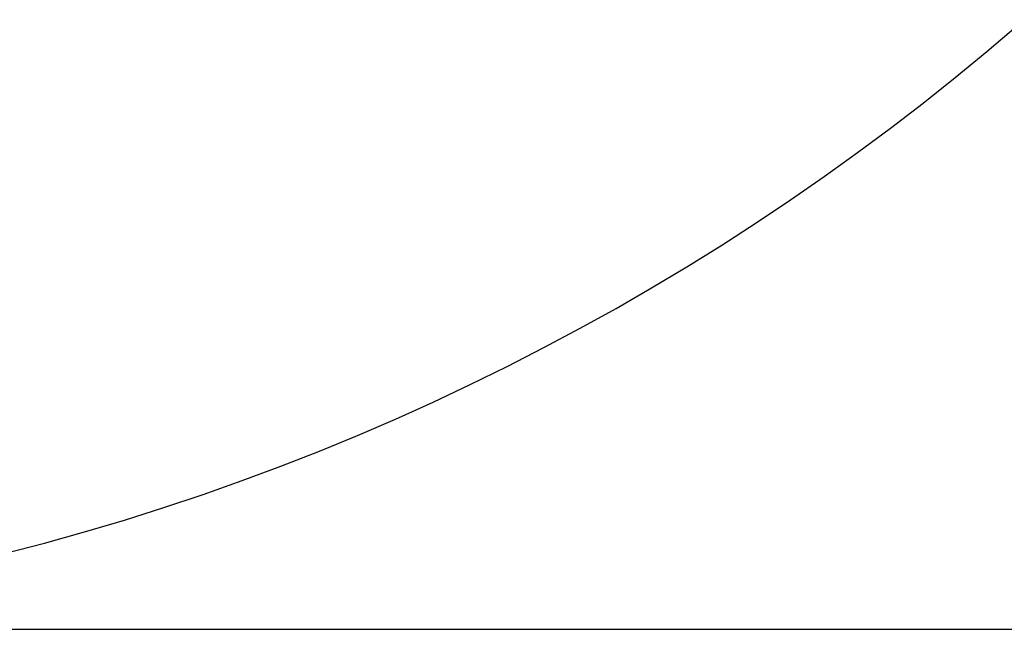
# Model space of a CAD drawing. Header units: millimetres. Extents: x 0 to 11920, y 0 to 8400.
# Tile 11 of 48: x 3569 to 4611, y 3291 to 3936. Entities that reach past the tile are written whole.
import ezdxf

# ---------------------------------------------------------------- set-up
doc = ezdxf.new("R2010")
doc.units = ezdxf.units.MM
doc.header["$LTSCALE"] = 20
doc.layers.add('THICK_LINE', color=7, linetype='Continuous')
doc.styles.add('SLDTEXTSTYLE0', font='TXT', dxfattribs={"width": 0.605})
doc.dimstyles.new('SLDDIMSTYLE2', dxfattribs={"dimtxt": 70, "dimasz": 70, "dimexe": 0, "dimexo": 0.0625, "dimgap": 17.5, "dimtad": 1, "dimdec": 0, "dimrnd": 1e-09, "dimzin": 12, "dimdsep": 46, "dimtxsty": 'SLDTEXTSTYLE0', "dimsah": 1, "dimcen": 0.09, "dimadec": 0, "dimazin": 3, "dimtfac": 1, "dimtofl": 0, "dimtmove": 0, "dimatfit": 3, "dimfxl": 1, "dimfrac": 2, "dimtolj": 1, "dimtzin": 12, "dimarcsym": 0})

# ---------------------------------------------------------------- blocks, each defined once
blk = doc.blocks.new('_D_8')
at = {"layer": 'THICK_LINE'}
for p, q in [((2950.2, 6742), (5571.2, 6742)), ((5541.2, 3291), (5541.2, 6742)), ((2949.3, 3291), (5571.2, 3291))]:
    blk.add_line(p, q, dxfattribs=at)
for points in [[(5541.2, 6742), (5531.2, 6672), (5551.2, 6672)], [(5541.2, 3291), (5551.2, 3361), (5531.2, 3361)]]:
    blk.add_solid(points, dxfattribs=at)
at = {"layer": 'THICK_LINE', "insert": (5451, 4909.6), "char_height": 70, "attachment_point": 1, "rotation": 90, "style": 'SLDTEXTSTYLE0'}
blk.add_mtext('3451', dxfattribs=at)

msp = doc.modelspace()

# ---------------------------------------------------------------- linework, layer by layer
at = {"layer": 'THICK_LINE'}
msp.add_arc((2909.3382033, 5912.0024736), 2621, 212, 335, dxfattribs=at)

# ---------------------------------------------------------------- dimensions: what is measured, and where the dimension line sits
dim = msp.add_linear_dim(base=(5541.2456172, 6742.0024736), p1=(2909.3382033, 3291.0024736), p2=(2910.2307972, 6742.0024736), angle=90, dimstyle='SLDDIMSTYLE2', dxfattribs=at)
dim.commit()
dim.dimension.update_dxf_attribs({"geometry": '_D_8', "text_midpoint": (5541.2456172, 5016.5024736), "dimtype": 160})

doc.saveas('drawing.dxf')
